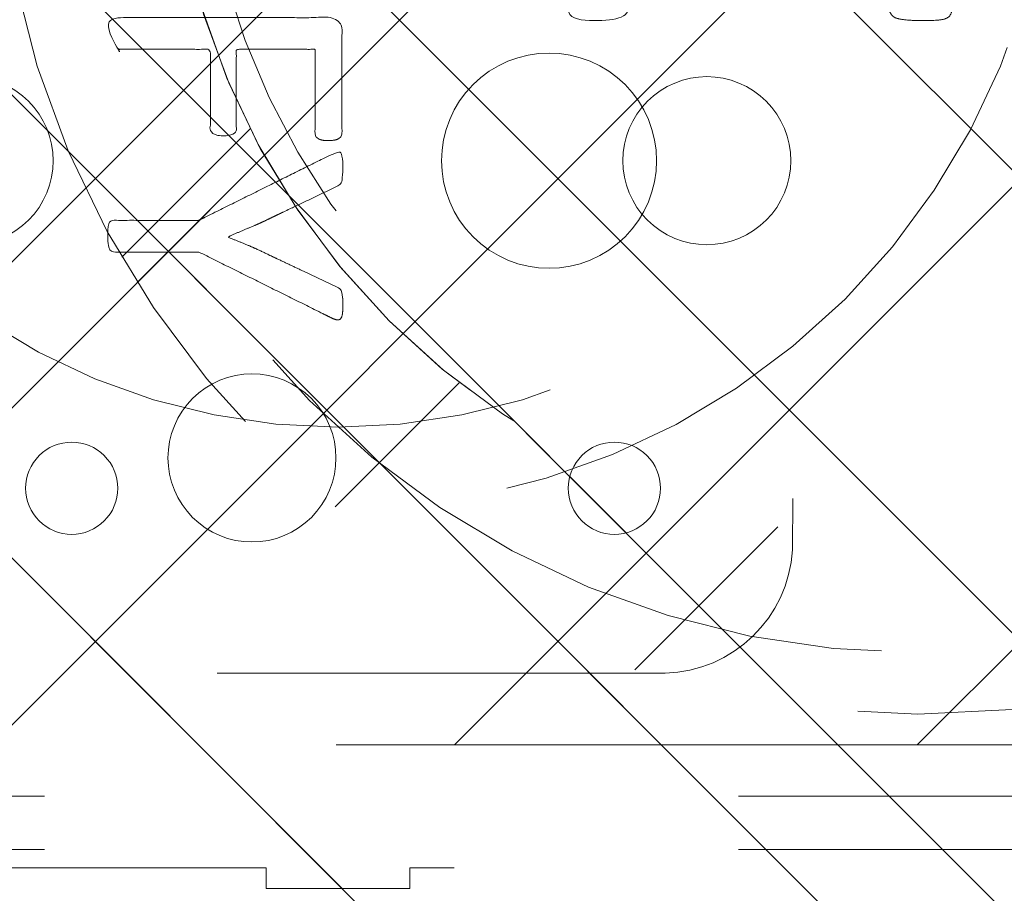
# Model space of a CAD drawing. Header units: inches. Extents: x -463 to -294, y -230 to 12.
# Tile 36 of 68: x -348.23 to -346.34, y -61.73 to -60.05. Entities that reach past the tile are written whole.
import ezdxf

# ---------------------------------------------------------------- set-up
doc = ezdxf.new("R2010")
doc.units = ezdxf.units.IN
doc.header["$LTSCALE"] = 32
doc.header["$MEASUREMENT"] = 0
doc.linetypes.add('Dash Style-1', pattern=[0.083328, 0.041656, -0.041672])
for name, color, linetype, lineweight in [('DashLine', 7, 'Dash Style-1', 13), ('DashLineFill', 7, 'Dash Style-1', 13), ('Metal-CascadeShroud', 7, 'Continuous', 18), ('Metal-DeskStructure', 7, 'Continuous', 13), ('None', 7, 'Continuous', 18), ('Plastic-BracketCover', 7, 'Continuous', 13), ('SolidLine', 7, 'Continuous', 15)]:
    doc.layers.add(name, color=color, linetype=linetype, lineweight=lineweight)
pattern_1 = [(45, (0, 0), (-1.61301565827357, 1.935715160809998), []), (45, (-1.0608, 1.0608), (-0.4723460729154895, 0.4167612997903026), [])]

# ---------------------------------------------------------------- blocks, each defined once
blk = doc.blocks.new('Group-22')
at = {"layer": 'Plastic-BracketCover', "color": 7}
for points, knots in [([(1.38164285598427, 0.884128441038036), (1.463766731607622, 0.884128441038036), (1.549581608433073, 0.884128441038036), (1.553272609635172, 0.8804374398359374), (1.555118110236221, 0.8730554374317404), (1.55696180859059, 0.8619824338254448), (1.55696180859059, 0.8453729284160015), (1.555118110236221, 0.8342999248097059), (1.553272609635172, 0.8269179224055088), (1.549581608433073, 0.8232269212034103), (1.463766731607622, 0.8232269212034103), (1.38164285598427, 0.8232269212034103), (1.255227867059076, 0.7604808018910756), (1.128812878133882, 0.6977346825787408), (1.119585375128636, 0.6940436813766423), (1.112203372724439, 0.692198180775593), (1.106666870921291, 0.6958891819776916), (1.104821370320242, 0.7106531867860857), (1.104821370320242, 0.7327991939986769), (1.106666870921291, 0.7457176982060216), (1.10851237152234, 0.7530997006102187), (1.114048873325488, 0.7567907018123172), (1.117739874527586, 0.7586362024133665), (1.181408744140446, 0.789086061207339), (1.245077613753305, 0.8195359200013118), (1.263532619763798, 0.8287634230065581), (1.304133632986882, 0.8453729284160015), (1.324432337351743, 0.8546004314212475), (1.324432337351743, 0.8555231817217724), (1.324432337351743, 0.856445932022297), (1.28383402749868, 0.871209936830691), (1.246923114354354, 0.8896649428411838), (1.18233149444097, 0.9201148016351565), (1.117739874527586, 0.9505646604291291), (1.114048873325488, 0.9524101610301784), (1.10851237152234, 0.9561011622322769), (1.106666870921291, 0.963483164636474), (1.104821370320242, 0.9745561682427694), (1.104821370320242, 0.9967021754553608), (1.107589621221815, 1.016079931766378), (1.121430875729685, 1.013311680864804), (1.128812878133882, 1.009620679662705), (1.255227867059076, 0.9468745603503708), (1.38164285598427, 0.884128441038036)], [0, 0, 0, 0.05246714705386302, 0.05482524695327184, 0.05718334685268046, 0.05954144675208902, 0.06189954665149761, 0.06484717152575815, 0.06779479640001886, 0.07074242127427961, 0.07369004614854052, 0.1392739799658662, 0.1392739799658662, 0.251980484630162, 0.251980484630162, 0.259917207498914, 0.267853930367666, 0.2757906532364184, 0.2837273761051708, 0.2916640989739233, 0.2996008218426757, 0.307537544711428, 0.31547426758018, 0.31547426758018, 0.4512108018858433, 0.4512108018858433, 0.4908944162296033, 0.5305780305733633, 0.5305780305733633, 0.5322202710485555, 0.5322202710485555, 0.6091019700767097, 0.6091019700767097, 0.7421406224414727, 0.7421406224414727, 0.7498287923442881, 0.7575169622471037, 0.7652051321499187, 0.7728933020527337, 0.7836567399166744, 0.8051836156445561, 0.8159470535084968, 0.8159470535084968, 1, 1, 1]), ([(1.132503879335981, 0.670086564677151), (1.139885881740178, 0.670086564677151), (1.149113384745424, 0.6682410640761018), (1.154649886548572, 0.6645500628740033), (1.15834088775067, 0.6608590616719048), (1.15834088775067, 0.5759669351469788), (1.15834088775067, 0.4947658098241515), (1.23400551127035, 0.4947658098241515), (1.309670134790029, 0.4947658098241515), (1.309670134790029, 0.5722759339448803), (1.309670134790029, 0.6516315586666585), (1.313361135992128, 0.655322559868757), (1.318897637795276, 0.6590135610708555), (1.328123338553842, 0.6608590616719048), (1.341041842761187, 0.6608590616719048), (1.350269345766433, 0.6590135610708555), (1.355805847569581, 0.655322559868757), (1.359496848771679, 0.6516315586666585), (1.359496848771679, 0.5722759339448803), (1.359496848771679, 0.4947658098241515), (1.452693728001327, 0.4947658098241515), (1.547736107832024, 0.4947658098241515), (1.553272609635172, 0.4910766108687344), (1.555118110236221, 0.4836946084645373), (1.55696180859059, 0.4726216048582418), (1.55696180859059, 0.4560120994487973), (1.555118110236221, 0.4449390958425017), (1.553272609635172, 0.4375570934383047), (1.547736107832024, 0.4338660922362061), (1.338274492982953, 0.4338660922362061), (1.117739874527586, 0.4338660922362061), (1.106666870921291, 0.4486300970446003), (1.106666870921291, 0.5565900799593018), (1.106666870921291, 0.6608590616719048), (1.11035787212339, 0.6645500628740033), (1.115894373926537, 0.6682410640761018), (1.126967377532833, 0.670086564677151), (1.132503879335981, 0.670086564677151)], [0, 0, 0, 0.005581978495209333, 0.01116395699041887, 0.0167459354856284, 0.02232791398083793, 0.1451300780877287, 0.1451300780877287, 0.2595592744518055, 0.2595592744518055, 0.3767794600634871, 0.3795704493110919, 0.3823614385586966, 0.3851524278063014, 0.3879434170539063, 0.3900366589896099, 0.3921299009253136, 0.3942231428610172, 0.3963163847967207, 0.4842315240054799, 0.4842315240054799, 0.5899392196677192, 0.5920324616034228, 0.5941257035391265, 0.5962189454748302, 0.598312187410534, 0.5999867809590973, 0.6016613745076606, 0.6033359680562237, 0.6050105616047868, 0.7933998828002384, 0.80512203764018, 0.8168441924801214, 0.9765556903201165, 0.9824167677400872, 0.988277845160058, 0.994138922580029, 1, 1, 1])]:
    blk.add_open_spline(points, degree=2, knots=knots, dxfattribs=at)
blk = doc.blocks.new('1BRPFY-Leg_Plate (2D)')
at = {"layer": 'DashLineFill', "linetype": 'Continuous', "lineweight": 13}
h = blk.add_hatch(dxfattribs=at)
h.set_pattern_fill('Steel', color=253, style=0, pattern_type=2)
h.set_pattern_definition(pattern_1)
edge = h.paths.add_edge_path()
edge.add_arc((-1.704724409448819, -1.704724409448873), 0.125984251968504, 179.9999999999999, 269.9999999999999)
edge.add_line((-1.704724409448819, -1.830708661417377), (1.704724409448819, -1.830708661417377))
edge.add_arc((1.704724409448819, -1.704724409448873), 0.125984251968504, 270.0000000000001, 360.0000000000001)
edge.add_line((1.830708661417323, -1.704724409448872), (1.830708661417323, 1.704724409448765))
edge.add_arc((1.704724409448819, 1.704724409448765), 0.1259842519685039, 0, 90)
edge.add_line((1.704724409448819, 1.830708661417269), (-1.704724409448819, 1.830708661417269))
edge.add_arc((-1.704724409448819, 1.704724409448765), 0.1259842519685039, 90, 180)
edge.add_line((-1.830708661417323, 1.704724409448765), (-1.830708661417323, -1.704724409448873))
at = {"layer": 'DashLineFill', "flags": 128}
blk.add_lwpolyline([(-1.830708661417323, -1.704724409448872, 0.414213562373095), (-1.704724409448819, -1.830708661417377), (1.704724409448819, -1.830708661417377, 0.414213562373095), (1.830708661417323, -1.704724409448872), (1.830708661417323, 1.704724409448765, 0.414213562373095), (1.704724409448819, 1.830708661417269), (-1.704724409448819, 1.830708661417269, 0.414213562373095), (-1.830708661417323, 1.704724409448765)], format="xyb", close=True, dxfattribs=at)
at = {"layer": 'SolidLine', "flags": 128}
for points in [[(1.279527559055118, 1.44094488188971), (1.295349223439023, 1.440167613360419), (1.31101851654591, 1.437843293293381), (1.326384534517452, 1.433994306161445), (1.341299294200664, 1.428657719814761), (1.355619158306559, 1.421884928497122), (1.369206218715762, 1.413741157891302), (1.381929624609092, 1.404304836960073), (1.393666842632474, 1.393666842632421), (1.404304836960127, 1.381929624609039), (1.413741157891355, 1.369206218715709), (1.421884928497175, 1.355619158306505), (1.428657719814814, 1.341299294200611), (1.433994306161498, 1.326384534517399), (1.437843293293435, 1.311018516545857), (1.440167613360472, 1.29534922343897), (1.440944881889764, 1.279527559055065), (1.440167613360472, 1.263705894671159), (1.437843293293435, 1.248036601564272), (1.433994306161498, 1.23267058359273), (1.428657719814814, 1.217755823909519), (1.421884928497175, 1.203435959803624), (1.413741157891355, 1.18984889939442), (1.404304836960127, 1.17712549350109), (1.393666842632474, 1.165388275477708), (1.381929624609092, 1.154750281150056), (1.369206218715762, 1.145313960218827), (1.355619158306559, 1.137170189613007), (1.341299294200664, 1.130397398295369), (1.326384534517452, 1.125060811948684), (1.31101851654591, 1.121211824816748), (1.295349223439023, 1.11888750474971), (1.279527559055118, 1.118110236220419), (1.263705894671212, 1.11888750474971), (1.248036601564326, 1.121211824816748), (1.232670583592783, 1.125060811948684), (1.217755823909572, 1.130397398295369), (1.203435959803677, 1.137170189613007), (1.189848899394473, 1.145313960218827), (1.177125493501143, 1.154750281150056), (1.165388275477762, 1.165388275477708), (1.154750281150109, 1.17712549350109), (1.14531396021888, 1.18984889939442), (1.137170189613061, 1.203435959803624), (1.130397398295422, 1.217755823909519), (1.125060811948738, 1.23267058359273), (1.121211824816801, 1.248036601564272), (1.118887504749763, 1.263705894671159), (1.118110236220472, 1.279527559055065), (1.118887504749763, 1.29534922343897), (1.121211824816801, 1.311018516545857), (1.125060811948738, 1.326384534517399), (1.130397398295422, 1.341299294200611), (1.137170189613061, 1.355619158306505), (1.14531396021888, 1.369206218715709), (1.154750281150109, 1.381929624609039), (1.165388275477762, 1.393666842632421), (1.177125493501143, 1.404304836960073), (1.189848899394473, 1.413741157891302), (1.203435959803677, 1.421884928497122), (1.217755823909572, 1.428657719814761), (1.232670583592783, 1.433994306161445), (1.248036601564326, 1.437843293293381), (1.263705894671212, 1.440167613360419)], [(0.7086614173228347, 0.9153543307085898), (0.728920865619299, 0.9143590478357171), (0.7489852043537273, 0.9113827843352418), (0.7686612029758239, 0.9064542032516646), (0.7877593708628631, 0.8996207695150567), (0.8060957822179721, 0.8909482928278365), (0.823493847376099, 0.8805202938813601), (0.8397860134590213, 0.868437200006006), (0.8548153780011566, 0.854815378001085), (0.8684372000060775, 0.8397860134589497), (0.8805202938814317, 0.8234938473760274), (0.8909482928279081, 0.8060957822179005), (0.8996207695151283, 0.7877593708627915), (0.9064542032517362, 0.7686612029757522), (0.9113827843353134, 0.7489852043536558), (0.9143590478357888, 0.7289208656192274), (0.9153543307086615, 0.7086614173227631), (0.9143590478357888, 0.6884019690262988), (0.9113827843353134, 0.6683376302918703), (0.9064542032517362, 0.6486616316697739), (0.8996207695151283, 0.6295634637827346), (0.8909482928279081, 0.6112270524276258), (0.8805202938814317, 0.5938289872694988), (0.8684372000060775, 0.5775368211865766), (0.8548153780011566, 0.5625074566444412), (0.8397860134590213, 0.5488856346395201), (0.823493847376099, 0.5368025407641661), (0.8060957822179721, 0.5263745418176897), (0.7877593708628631, 0.5177020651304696), (0.7686612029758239, 0.5108686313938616), (0.7489852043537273, 0.5059400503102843), (0.728920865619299, 0.502963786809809), (0.7086614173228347, 0.5019685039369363), (0.6884019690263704, 0.502963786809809), (0.668337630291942, 0.5059400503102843), (0.6486616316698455, 0.5108686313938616), (0.6295634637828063, 0.5177020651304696), (0.6112270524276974, 0.5263745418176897), (0.5938289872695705, 0.5368025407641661), (0.5775368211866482, 0.5488856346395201), (0.5625074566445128, 0.5625074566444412), (0.5488856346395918, 0.5775368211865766), (0.5368025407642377, 0.5938289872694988), (0.5263745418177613, 0.6112270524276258), (0.5177020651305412, 0.6295634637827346), (0.5108686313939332, 0.6486616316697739), (0.5059400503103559, 0.6683376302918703), (0.5029637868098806, 0.6884019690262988), (0.5019685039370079, 0.7086614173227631), (0.5029637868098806, 0.7289208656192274), (0.5059400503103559, 0.7489852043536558), (0.5108686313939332, 0.7686612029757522), (0.5177020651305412, 0.7877593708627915), (0.5263745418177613, 0.8060957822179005), (0.5368025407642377, 0.8234938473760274), (0.5488856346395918, 0.8397860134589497), (0.5625074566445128, 0.854815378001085), (0.5775368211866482, 0.868437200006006), (0.5938289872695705, 0.8805202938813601), (0.6112270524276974, 0.8909482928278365), (0.6295634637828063, 0.8996207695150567), (0.6486616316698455, 0.9064542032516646), (0.668337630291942, 0.9113827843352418), (0.6884019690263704, 0.9143590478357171)]]:
    blk.add_lwpolyline(points, close=True, dxfattribs=at)
at = {"layer": 'Plastic-BracketCover', "color": 7}
blk.add_blockref('Group-22', (0, 0), dxfattribs=at)
blk = doc.blocks.new('Group-25')
at = {"layer": 'None', "color": 7, "transparency": 33554687}
blk.add_blockref('1BRPFY-Leg_Plate (2D)', (0, 0), dxfattribs=at)
blk = doc.blocks.new('SL T Motion Parts (2D)')
at = {"layer": 'None', "transparency": 33554687}
blk.add_blockref('Group-25', (0, 0), dxfattribs=at)
blk = doc.blocks.new('TLLegSleeve-NG-BK (2D)')
at = {"layer": 'DashLineFill', "linetype": 'Continuous', "lineweight": 13}
h = blk.add_hatch(dxfattribs=at)
h.set_pattern_fill('Steel', color=253, style=0, pattern_type=2)
h.set_pattern_definition(pattern_1)
edge = h.paths.add_edge_path()
edge.add_arc((0, 2.950395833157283e-16), 1.771653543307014, 180, 360)
edge.add_arc((0, -2.950395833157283e-16), 1.771653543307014, 9.54166404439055e-15, 180)
edge.add_line((-1.771653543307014, 0), (-1.771653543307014, 0))
edge = h.paths.add_edge_path()
edge.add_arc((-1.77635683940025e-15, 2.687045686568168e-15), 1.437007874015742, 180, 360)
edge.add_arc((-1.554312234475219e-15, 2.208425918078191e-15), 1.437007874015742, 9.541664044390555e-15, 180)
edge.add_line((-1.437007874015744, 2.44773580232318e-15), (-1.437007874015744, 2.44773580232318e-15))
at = {"layer": 'DashLine', "flags": 128}
blk.add_lwpolyline([(1.653543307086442, 1.01250325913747e-16), (1.645581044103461, -0.1620755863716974), (1.621770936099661, -0.3225902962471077), (1.582342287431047, -0.4799982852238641), (1.527674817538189, -0.6327836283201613), (1.458295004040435, -0.7794749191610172), (1.374871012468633, -0.9186594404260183), (1.27820626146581, -1.048996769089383), (1.169231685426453, -1.169231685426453), (1.048996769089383, -1.27820626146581), (0.9186594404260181, -1.374871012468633), (0.7794749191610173, -1.458295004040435), (0.6327836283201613, -1.527674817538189), (0.4799982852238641, -1.582342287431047), (0.3225902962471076, -1.621770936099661), (0.1620755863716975, -1.645581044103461), (0, -1.653543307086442), (-0.1620755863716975, -1.645581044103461), (-0.3225902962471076, -1.621770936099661), (-0.4799982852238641, -1.582342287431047), (-0.6327836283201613, -1.527674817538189), (-0.7794749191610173, -1.458295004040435), (-0.9186594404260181, -1.374871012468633), (-1.048996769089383, -1.27820626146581), (-1.169231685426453, -1.169231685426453), (-1.27820626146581, -1.048996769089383), (-1.374871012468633, -0.9186594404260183), (-1.458295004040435, -0.7794749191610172), (-1.527674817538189, -0.6327836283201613), (-1.582342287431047, -0.4799982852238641), (-1.621770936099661, -0.3225902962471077), (-1.645581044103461, -0.1620755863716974), (-1.653543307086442, 1.01250325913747e-16), (-1.645581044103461, 0.1620755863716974), (-1.621770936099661, 0.3225902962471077), (-1.582342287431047, 0.4799982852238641), (-1.527674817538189, 0.6327836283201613), (-1.458295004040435, 0.7794749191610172), (-1.374871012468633, 0.9186594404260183), (-1.27820626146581, 1.048996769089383), (-1.169231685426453, 1.169231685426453), (-1.048996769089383, 1.27820626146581), (-0.9186594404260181, 1.374871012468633), (-0.7794749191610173, 1.458295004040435), (-0.6327836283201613, 1.527674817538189), (-0.4799982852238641, 1.582342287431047), (-0.3225902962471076, 1.621770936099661), (-0.1620755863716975, 1.645581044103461), (0, 1.653543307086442), (0.1620755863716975, 1.645581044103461), (0.3225902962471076, 1.621770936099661), (0.4799982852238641, 1.582342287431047), (0.6327836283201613, 1.527674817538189), (0.7794749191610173, 1.458295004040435), (0.9186594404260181, 1.374871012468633), (1.048996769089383, 1.27820626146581), (1.169231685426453, 1.169231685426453), (1.27820626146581, 1.048996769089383), (1.374871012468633, 0.9186594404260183), (1.458295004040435, 0.7794749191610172), (1.527674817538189, 0.6327836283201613), (1.582342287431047, 0.4799982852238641), (1.621770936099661, 0.3225902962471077), (1.645581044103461, 0.1620755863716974)], close=True, dxfattribs=at)
at = {"layer": 'DashLineFill', "flags": 128}
for points in [[(-1.771653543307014, 0, 0.9999999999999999), (1.771653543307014, 0, 0.9999999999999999), (-1.771653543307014, 0)], [(-1.437007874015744, 2.44773580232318e-15, 0.9999999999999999), (1.43700787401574, 2.44773580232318e-15, 0.9999999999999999), (-1.437007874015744, 2.44773580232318e-15)]]:
    blk.add_lwpolyline(points, format="xyb", close=True, dxfattribs=at)
blk = doc.blocks.new('MetalLegBox-Lower-30 (2D)')
at = {"layer": 'DashLine'}
for p, q in [((-13.67716535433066, -1.929133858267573), (13.67717425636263, -1.929133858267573)), ((-13.67712466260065, -2.03149606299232), (13.67721494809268, -2.03149606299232))]:
    blk.add_line(p, q, dxfattribs=at)
at = {"layer": 'DashLine', "flags": 128}
blk.add_lwpolyline([(-0.2405651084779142, -1.357554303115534), (-0.2409953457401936, -1.456077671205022, -0.3896294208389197), (-0.4856214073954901, -1.692913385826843), (-2.788111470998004, -1.692913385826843, -0.4102261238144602), (-3.036700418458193, -1.44094488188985), (-3.036700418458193, 1.440944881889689, -0.4102261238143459), (-2.788111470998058, 1.6929133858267), (-0.4856214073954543, 1.6929133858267, -0.406090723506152), (-0.2405651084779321, 1.441781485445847), (-0.2405651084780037, 1.357554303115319, 0.8378211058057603)], format="xyb", close=True, dxfattribs=at)
blk.add_lwpolyline([(3.144723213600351e-14, 1.437007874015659), (0.140851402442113, 1.430088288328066), (0.2803463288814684, 1.409396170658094), (0.4171413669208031, 1.375130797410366), (0.5499191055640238, 1.327622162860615), (0.677400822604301, 1.267327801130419), (0.7983587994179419, 1.194828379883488), (0.9116281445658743, 1.110822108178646), (1.016118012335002, 1.016118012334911), (1.110822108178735, 0.9116281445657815), (1.194828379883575, 0.7983587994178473), (1.267327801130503, 0.6774008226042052), (1.327622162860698, 0.5499191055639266), (1.375130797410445, 0.4171413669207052), (1.409396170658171, 0.2803463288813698), (1.430088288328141, 0.1408514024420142), (1.43700787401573, -6.751874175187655e-14), (1.430088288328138, -0.1408514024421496), (1.409396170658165, -0.2803463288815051), (1.375130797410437, -0.4171413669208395), (1.327622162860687, -0.5499191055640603), (1.26732780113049, -0.6774008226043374), (1.194828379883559, -0.798358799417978), (1.110822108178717, -0.9116281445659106), (1.016118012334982, -1.016118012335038), (0.9116281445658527, -1.110822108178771), (0.7983587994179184, -1.194828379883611), (0.6774008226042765, -1.267327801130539), (0.549919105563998, -1.327622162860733), (0.4171413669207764, -1.375130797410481), (0.2803463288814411, -1.409396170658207), (0.1408514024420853, -1.430088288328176), (3.646814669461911e-15, -1.437007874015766), (-0.1408514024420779, -1.430088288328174), (-0.2803463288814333, -1.409396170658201), (-0.4171413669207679, -1.375130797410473), (-0.5499191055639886, -1.327622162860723), (-0.6774008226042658, -1.267327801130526), (-0.7983587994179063, -1.194828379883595), (-0.9116281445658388, -1.110822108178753), (-1.016118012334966, -1.016118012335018), (-1.1108221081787, -0.9116281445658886), (-1.194828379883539, -0.7983587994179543), (-1.267327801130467, -0.6774008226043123), (-1.327622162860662, -0.5499191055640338), (-1.37513079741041, -0.4171413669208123), (-1.409396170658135, -0.2803463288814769), (-1.430088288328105, -0.1408514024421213), (-1.437007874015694, -3.926373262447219e-14), (-1.430088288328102, 0.1408514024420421), (-1.40939617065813, 0.2803463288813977), (-1.375130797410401, 0.4171413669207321), (-1.327622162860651, 0.5499191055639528), (-1.267327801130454, 0.67740082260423), (-1.194828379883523, 0.7983587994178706), (-1.110822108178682, 0.9116281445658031), (-1.016118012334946, 1.01611801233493), (-0.911628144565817, 1.110822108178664), (-0.7983587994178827, 1.194828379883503), (-0.6774008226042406, 1.267327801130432), (-0.5499191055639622, 1.327622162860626), (-0.4171413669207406, 1.375130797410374), (-0.2803463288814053, 1.4093961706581), (-0.1408514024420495, 1.430088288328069)], close=True, dxfattribs=at)
at = {"layer": 'Metal-CascadeShroud', "rotation": 180}
blk.add_blockref('SL T Motion Parts (2D)', (1.790343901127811e-14, -6.26620365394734e-14), dxfattribs=at)
at = {"layer": 'Metal-CascadeShroud', "color": 7}
blk.add_blockref('TLLegSleeve-NG-BK (2D)', (0, 0), dxfattribs=at)
blk = doc.blocks.new('Group-27')
at = {"layer": 'Metal-DeskStructure', "color": 7, "flags": 128}
blk.add_lwpolyline([(0.8051100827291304, 0.3242076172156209), (0.6569804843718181, -0.1001143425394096), (0.9545622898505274, -0.1001143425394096)], close=True, dxfattribs=at)
at = {"layer": 'Metal-DeskStructure', "color": 7}
blk.add_open_spline([(1.174112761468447, -0.3918349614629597), (1.184693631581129, -0.4210075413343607), (1.168822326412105, -0.4369198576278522), (1.14501536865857, -0.439571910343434), (1.104014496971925, -0.439571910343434), (1.078886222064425, -0.4369198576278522), (1.066982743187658, -0.4329417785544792), (1.060369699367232, -0.4236595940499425), (1.057724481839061, -0.4170294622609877), (1.021353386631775, -0.3010040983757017), (0.9849822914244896, -0.1849787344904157), (0.807093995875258, -0.1849787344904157), (0.6292057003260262, -0.1849787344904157), (0.5941572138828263, -0.2996780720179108), (0.5591087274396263, -0.4143774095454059), (0.5564635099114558, -0.4210075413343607), (0.5498504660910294, -0.4302897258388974), (0.5379469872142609, -0.4369198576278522), (0.5141400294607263, -0.439571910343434), (0.477108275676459, -0.439571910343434), (0.4519787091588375, -0.4355938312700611), (0.4427204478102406, -0.4249856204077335), (0.4427204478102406, -0.4050952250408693), (0.4480108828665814, -0.3905089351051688), (0.5915119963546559, 0.0006630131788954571), (0.7350131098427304, 0.3918349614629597), (0.7376583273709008, 0.3971390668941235), (0.7469165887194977, 0.4037691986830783), (0.7627866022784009, 0.4077472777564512), (0.789238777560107, 0.4090720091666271), (0.8302396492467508, 0.4090720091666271), (0.8580131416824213, 0.4077472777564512), (0.8752070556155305, 0.4037691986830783), (0.8844653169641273, 0.3971390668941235), (0.8871105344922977, 0.3918349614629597), (1.030611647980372, 0), (1.174112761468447, -0.3918349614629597)], degree=2, knots=[0, 0, 0, 0.01595318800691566, 0.02392978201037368, 0.03190637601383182, 0.03938443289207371, 0.04686248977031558, 0.05434054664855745, 0.06181860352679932, 0.06181860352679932, 0.1891978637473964, 0.1891978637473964, 0.3755520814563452, 0.3755520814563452, 0.5011946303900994, 0.5011946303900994, 0.5086726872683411, 0.5161507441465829, 0.5236288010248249, 0.5311068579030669, 0.5385854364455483, 0.5460640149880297, 0.5535425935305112, 0.5610211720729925, 0.5610211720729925, 0.7618481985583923, 0.7618481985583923, 0.7647050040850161, 0.7675618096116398, 0.7704186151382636, 0.7732754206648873, 0.7763226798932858, 0.7793699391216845, 0.7824171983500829, 0.7854644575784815, 0.7854644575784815, 1, 1, 1], dxfattribs=at)
blk = doc.blocks.new('TL14_lower_leg (2D)')
at = {"layer": 'DashLine', "flags": 128}
for points in [[(-1.777195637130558e-14, 1.377952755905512), (0.1350629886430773, 1.371317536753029), (0.2688252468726, 1.351475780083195), (0.3999985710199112, 1.318618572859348), (0.5273196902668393, 1.27306234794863), (0.649562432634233, 1.215245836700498), (0.7655495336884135, 1.14572584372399), (0.8741639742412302, 1.065171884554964), (0.9743597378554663, 0.9743597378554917), (1.065171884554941, 0.8741639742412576), (1.14572584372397, 0.7655495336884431), (1.215245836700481, 0.6495624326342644), (1.273062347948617, 0.5273196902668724), (1.318618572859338, 0.3999985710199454), (1.351475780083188, 0.2688252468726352), (1.371317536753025, 0.1350629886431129), (1.377952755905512, 1.783045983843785e-14), (1.371317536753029, -0.1350629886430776), (1.351475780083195, -0.2688252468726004), (1.318618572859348, -0.3999985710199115), (1.27306234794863, -0.5273196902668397), (1.215245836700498, -0.6495624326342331), (1.145725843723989, -0.7655495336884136), (1.065171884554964, -0.8741639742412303), (0.9743597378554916, -0.9743597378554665), (0.8741639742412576, -1.065171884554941), (0.7655495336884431, -1.14572584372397), (0.6495624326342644, -1.215245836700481), (0.5273196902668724, -1.273062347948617), (0.3999985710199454, -1.318618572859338), (0.2688252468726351, -1.351475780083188), (0.135062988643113, -1.371317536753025), (1.777195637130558e-14, -1.377952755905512), (-0.1350629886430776, -1.371317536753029), (-0.2688252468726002, -1.351475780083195), (-0.3999985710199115, -1.318618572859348), (-0.5273196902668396, -1.27306234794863), (-0.6495624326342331, -1.215245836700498), (-0.7655495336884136, -1.14572584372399), (-0.8741639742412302, -1.065171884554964), (-0.9743597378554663, -0.9743597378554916), (-1.065171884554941, -0.8741639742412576), (-1.14572584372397, -0.7655495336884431), (-1.215245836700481, -0.6495624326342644), (-1.273062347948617, -0.5273196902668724), (-1.318618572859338, -0.3999985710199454), (-1.351475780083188, -0.2688252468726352), (-1.371317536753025, -0.1350629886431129), (-1.377952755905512, -1.783045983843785e-14), (-1.371317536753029, 0.1350629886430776), (-1.351475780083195, 0.2688252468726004), (-1.318618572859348, 0.3999985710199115), (-1.27306234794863, 0.5273196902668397), (-1.215245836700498, 0.6495624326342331), (-1.145725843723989, 0.7655495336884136), (-1.065171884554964, 0.8741639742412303), (-0.9743597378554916, 0.9743597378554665), (-0.8741639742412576, 1.065171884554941), (-0.7655495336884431, 1.14572584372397), (-0.6495624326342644, 1.215245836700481), (-0.5273196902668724, 1.273062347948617), (-0.3999985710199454, 1.318618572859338), (-0.2688252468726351, 1.351475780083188), (-0.135062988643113, 1.371317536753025)], [(-0.7086614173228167, -0.547244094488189), (-0.6928397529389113, -0.54802136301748), (-0.6771704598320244, -0.5503456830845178), (-0.6618044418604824, -0.5541946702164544), (-0.6468896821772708, -0.5595312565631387), (-0.6325698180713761, -0.5663040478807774), (-0.6189827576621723, -0.574447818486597), (-0.6062593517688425, -0.5838841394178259), (-0.5945221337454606, -0.5945221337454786), (-0.583884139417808, -0.6062593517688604), (-0.5744478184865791, -0.6189827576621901), (-0.5663040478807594, -0.632569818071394), (-0.5595312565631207, -0.6468896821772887), (-0.5541946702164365, -0.6618044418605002), (-0.5503456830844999, -0.6771704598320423), (-0.5480213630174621, -0.6928397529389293), (-0.547244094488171, -0.7086614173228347), (-0.5480213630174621, -0.72448308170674), (-0.5503456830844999, -0.7401523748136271), (-0.5541946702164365, -0.7555183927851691), (-0.5595312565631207, -0.7704331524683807), (-0.5663040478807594, -0.7847530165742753), (-0.5744478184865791, -0.7983400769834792), (-0.583884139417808, -0.811063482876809), (-0.5945221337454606, -0.8228007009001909), (-0.6062593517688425, -0.8334386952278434), (-0.6189827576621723, -0.8428750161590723), (-0.6325698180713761, -0.8510187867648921), (-0.6468896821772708, -0.8577915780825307), (-0.6618044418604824, -0.8631281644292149), (-0.6771704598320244, -0.8669771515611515), (-0.6928397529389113, -0.8693014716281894), (-0.7086614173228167, -0.8700787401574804), (-0.7244830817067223, -0.8693014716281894), (-0.7401523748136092, -0.8669771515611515), (-0.7555183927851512, -0.8631281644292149), (-0.7704331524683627, -0.8577915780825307), (-0.7847530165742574, -0.8510187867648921), (-0.7983400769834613, -0.8428750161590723), (-0.8110634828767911, -0.8334386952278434), (-0.822800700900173, -0.8228007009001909), (-0.8334386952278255, -0.811063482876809), (-0.8428750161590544, -0.7983400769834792), (-0.8510187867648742, -0.7847530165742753), (-0.8577915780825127, -0.7704331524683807), (-0.863128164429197, -0.7555183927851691), (-0.8669771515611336, -0.7401523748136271), (-0.8693014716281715, -0.72448308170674), (-0.8700787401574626, -0.7086614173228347), (-0.8693014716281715, -0.6928397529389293), (-0.8669771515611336, -0.6771704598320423), (-0.863128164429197, -0.6618044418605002), (-0.8577915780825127, -0.6468896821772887), (-0.8510187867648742, -0.632569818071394), (-0.8428750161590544, -0.6189827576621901), (-0.8334386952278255, -0.6062593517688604), (-0.822800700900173, -0.5945221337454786), (-0.8110634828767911, -0.5838841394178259), (-0.7983400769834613, -0.574447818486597), (-0.7847530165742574, -0.5663040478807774), (-0.7704331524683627, -0.5595312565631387), (-0.7555183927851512, -0.5541946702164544), (-0.7401523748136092, -0.5503456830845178), (-0.7244830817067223, -0.54802136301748)], [(0.7086614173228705, -0.547244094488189), (0.724483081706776, -0.54802136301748), (0.7401523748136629, -0.5503456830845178), (0.7555183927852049, -0.5541946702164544), (0.7704331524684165, -0.5595312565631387), (0.7847530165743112, -0.5663040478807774), (0.798340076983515, -0.574447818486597), (0.8110634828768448, -0.5838841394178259), (0.8228007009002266, -0.5945221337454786), (0.8334386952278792, -0.6062593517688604), (0.8428750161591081, -0.6189827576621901), (0.8510187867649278, -0.632569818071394), (0.8577915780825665, -0.6468896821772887), (0.8631281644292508, -0.6618044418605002), (0.8669771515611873, -0.6771704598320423), (0.8693014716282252, -0.6928397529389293), (0.8700787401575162, -0.7086614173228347), (0.8693014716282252, -0.72448308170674), (0.8669771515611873, -0.7401523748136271), (0.8631281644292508, -0.7555183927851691), (0.8577915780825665, -0.7704331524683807), (0.8510187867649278, -0.7847530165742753), (0.8428750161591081, -0.7983400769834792), (0.8334386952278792, -0.811063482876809), (0.8228007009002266, -0.8228007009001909), (0.8110634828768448, -0.8334386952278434), (0.798340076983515, -0.8428750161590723), (0.7847530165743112, -0.8510187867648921), (0.7704331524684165, -0.8577915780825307), (0.7555183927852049, -0.8631281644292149), (0.7401523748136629, -0.8669771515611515), (0.724483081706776, -0.8693014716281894), (0.7086614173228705, -0.8700787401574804), (0.6928397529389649, -0.8693014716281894), (0.6771704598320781, -0.8669771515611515), (0.6618044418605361, -0.8631281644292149), (0.6468896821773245, -0.8577915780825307), (0.6325698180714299, -0.8510187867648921), (0.618982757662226, -0.8428750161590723), (0.6062593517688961, -0.8334386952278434), (0.5945221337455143, -0.8228007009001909), (0.5838841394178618, -0.811063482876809), (0.5744478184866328, -0.7983400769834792), (0.5663040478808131, -0.7847530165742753), (0.5595312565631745, -0.7704331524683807), (0.5541946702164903, -0.7555183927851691), (0.5503456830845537, -0.7401523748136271), (0.5480213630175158, -0.72448308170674), (0.5472440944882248, -0.7086614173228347), (0.5480213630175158, -0.6928397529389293), (0.5503456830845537, -0.6771704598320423), (0.5541946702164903, -0.6618044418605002), (0.5595312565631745, -0.6468896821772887), (0.5663040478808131, -0.632569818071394), (0.5744478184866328, -0.6189827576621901), (0.5838841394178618, -0.6062593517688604), (0.5945221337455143, -0.5945221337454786), (0.6062593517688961, -0.5838841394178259), (0.618982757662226, -0.574447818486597), (0.6325698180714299, -0.5663040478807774), (0.6468896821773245, -0.5595312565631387), (0.6618044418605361, -0.5541946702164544), (0.6771704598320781, -0.5503456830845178), (0.6928397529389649, -0.54802136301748)]]:
    blk.add_lwpolyline(points, close=True, dxfattribs=at)
at = {"layer": 'Metal-DeskStructure', "color": 7}
blk.add_blockref('Group-27', (0, 0), dxfattribs=at)
blk = doc.blocks.new('Group-28')
at = {"layer": 'DashLineFill', "linetype": 'Continuous', "lineweight": 13}
h = blk.add_hatch(dxfattribs=at)
h.set_pattern_fill('Steel', color=253, style=0, pattern_type=2)
h.set_pattern_definition(pattern_1)
h.paths.add_polyline_path([(-2.066929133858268, 1.397637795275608), (2.066929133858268, 1.397637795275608), (2.066929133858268, 0.1377952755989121), (2.106299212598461, 0.1377952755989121), (2.106299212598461, -0.1377952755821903), (2.066929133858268, -0.1377952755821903), (2.066929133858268, -5.275590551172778), (2.106299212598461, -5.275590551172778), (2.106299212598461, -5.55118110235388), (2.066929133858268, -5.55118110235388), (2.066929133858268, -5.82677165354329), (-2.066929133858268, -5.82677165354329), (-2.066929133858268, -5.55118110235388), (-2.106299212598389, -5.55118110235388), (-2.106299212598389, -5.275590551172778), (-2.066929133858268, -5.275590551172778), (-2.066929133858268, -0.1377952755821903), (-2.106299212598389, -0.1377952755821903), (-2.106299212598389, 0.1377952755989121), (-2.066929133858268, 0.1377952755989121)])
at = {"layer": 'DashLineFill', "flags": 128}
blk.add_lwpolyline([(-2.066929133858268, 1.397637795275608), (2.066929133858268, 1.397637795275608), (2.066929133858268, 0.1377952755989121), (2.106299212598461, 0.1377952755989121), (2.106299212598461, -0.1377952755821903), (2.066929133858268, -0.1377952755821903), (2.066929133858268, -5.275590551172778), (2.106299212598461, -5.275590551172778), (2.106299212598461, -5.55118110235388), (2.066929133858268, -5.55118110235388), (2.066929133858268, -5.82677165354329), (-2.066929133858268, -5.82677165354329), (-2.066929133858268, -5.55118110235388), (-2.106299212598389, -5.55118110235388), (-2.106299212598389, -5.275590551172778), (-2.066929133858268, -5.275590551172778), (-2.066929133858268, -0.1377952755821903), (-2.106299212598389, -0.1377952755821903), (-2.106299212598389, 0.1377952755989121), (-2.066929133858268, 0.1377952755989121)], close=True, dxfattribs=at)
blk = doc.blocks.new('TL14_upper_leg (2D)')
at = {"layer": 'DashLine', "flags": 128}
blk.add_lwpolyline([(0, 1.22047244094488), (0.1196272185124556, 1.214595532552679), (0.2381023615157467, 1.197021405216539), (0.3542844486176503, 1.167919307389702), (0.4670545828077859, 1.127569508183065), (0.5753267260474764, 1.076360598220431), (0.6780581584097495, 1.01478574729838), (0.7742595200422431, 0.9434379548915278), (0.8630043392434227, 0.8630043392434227), (0.9434379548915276, 0.7742595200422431), (1.01478574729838, 0.6780581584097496), (1.076360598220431, 0.5753267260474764), (1.127569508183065, 0.467054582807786), (1.167919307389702, 0.3542844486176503), (1.197021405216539, 0.2381023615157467), (1.214595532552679, 0.1196272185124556), (1.22047244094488, 7.47323834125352e-17), (1.214595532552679, -0.1196272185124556), (1.197021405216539, -0.2381023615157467), (1.167919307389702, -0.3542844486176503), (1.127569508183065, -0.467054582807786), (1.076360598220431, -0.5753267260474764), (1.01478574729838, -0.6780581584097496), (0.9434379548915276, -0.7742595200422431), (0.8630043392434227, -0.8630043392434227), (0.7742595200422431, -0.9434379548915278), (0.6780581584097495, -1.01478574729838), (0.5753267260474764, -1.076360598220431), (0.4670545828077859, -1.127569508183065), (0.3542844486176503, -1.167919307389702), (0.2381023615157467, -1.197021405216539), (0.1196272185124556, -1.214595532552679), (0, -1.22047244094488), (-0.1196272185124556, -1.214595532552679), (-0.2381023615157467, -1.197021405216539), (-0.3542844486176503, -1.167919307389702), (-0.4670545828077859, -1.127569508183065), (-0.5753267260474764, -1.076360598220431), (-0.6780581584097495, -1.01478574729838), (-0.7742595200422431, -0.9434379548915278), (-0.8630043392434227, -0.8630043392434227), (-0.9434379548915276, -0.7742595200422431), (-1.01478574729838, -0.6780581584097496), (-1.076360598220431, -0.5753267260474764), (-1.127569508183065, -0.467054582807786), (-1.167919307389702, -0.3542844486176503), (-1.197021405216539, -0.2381023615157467), (-1.214595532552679, -0.1196272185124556), (-1.22047244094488, 7.47323834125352e-17), (-1.214595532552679, 0.1196272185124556), (-1.197021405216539, 0.2381023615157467), (-1.167919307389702, 0.3542844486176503), (-1.127569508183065, 0.467054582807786), (-1.076360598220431, 0.5753267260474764), (-1.01478574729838, 0.6780581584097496), (-0.9434379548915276, 0.7742595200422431), (-0.8630043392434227, 0.8630043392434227), (-0.7742595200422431, 0.9434379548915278), (-0.6780581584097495, 1.01478574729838), (-0.5753267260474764, 1.076360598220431), (-0.4670545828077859, 1.127569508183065), (-0.3542844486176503, 1.167919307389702), (-0.2381023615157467, 1.197021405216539), (-0.1196272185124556, 1.214595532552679)], close=True, dxfattribs=at)
at = {"layer": 'DashLine', "color": 7}
blk.add_blockref('Group-28', (0, 0), dxfattribs=at)
blk = doc.blocks.new('1BRPT9-Bracket (2D)')
at = {"layer": 'DashLineFill', "linetype": 'Continuous', "lineweight": 13}
h = blk.add_hatch(dxfattribs=at)
h.set_pattern_fill('Steel', color=253, style=0, pattern_type=2)
h.set_pattern_definition(pattern_1)
edge = h.paths.add_edge_path()
edge.add_arc((1.677931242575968, -8.488188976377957), 0.2519685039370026, 269.999999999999, 360.0000000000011)
edge.add_line((1.929899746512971, -8.488188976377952), (1.929899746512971, -7.480314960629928))
edge.add_line((1.929899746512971, -7.480314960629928), (2.323600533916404, -7.480314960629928))
edge.add_line((2.323600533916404, -7.480314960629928), (2.323600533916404, 7.461135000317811))
edge.add_line((2.323600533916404, 7.461135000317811), (1.929899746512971, 7.480314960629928))
edge.add_line((1.929899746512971, 7.480314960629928), (1.929899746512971, 8.488188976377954))
edge.add_arc((1.677931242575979, 8.488188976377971), 0.2519685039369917, 359.999999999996, 450.0000000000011)
edge.add_line((1.677931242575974, 8.740157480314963), (-2.32206875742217, 8.740157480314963))
edge.add_line((-2.32206875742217, 8.740157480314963), (-2.32206875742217, -8.74015748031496))
edge.add_line((-2.32206875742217, -8.74015748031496), (1.677931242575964, -8.74015748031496))
h = blk.add_hatch(dxfattribs=at)
h.set_pattern_fill('Steel', color=253, style=0, pattern_type=2)
h.set_pattern_definition(pattern_1)
h.paths.add_polyline_path([(-1.337816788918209, 0.6003937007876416), (-1.329134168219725, 0.599967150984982), (-1.320535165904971, 0.5986916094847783), (-1.31210259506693, 0.5965793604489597), (-1.303917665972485, 0.5936507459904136), (-1.296059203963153, 0.5899339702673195), (-1.288602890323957, 0.5854648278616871), (-1.281620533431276, 0.5802863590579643), (-1.275179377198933, 0.5744484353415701), (-1.269341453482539, 0.5680072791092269), (-1.264162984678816, 0.5610249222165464), (-1.259693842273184, 0.5535686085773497), (-1.255977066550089, 0.5457101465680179), (-1.253048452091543, 0.5375252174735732), (-1.250936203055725, 0.5290926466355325), (-1.249660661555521, 0.520493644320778), (-1.249234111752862, 0.511811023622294), (-1.249660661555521, 0.50312840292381), (-1.250936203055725, 0.4945294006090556), (-1.253048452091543, 0.4860968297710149), (-1.255977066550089, 0.4779119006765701), (-1.259693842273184, 0.4700534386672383), (-1.264162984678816, 0.4625971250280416), (-1.269341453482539, 0.4556147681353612), (-1.275179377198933, 0.449173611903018), (-1.281620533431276, 0.4433356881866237), (-1.288602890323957, 0.4381572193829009), (-1.296059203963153, 0.4336880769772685), (-1.303917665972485, 0.4299713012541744), (-1.31210259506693, 0.4270426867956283), (-1.320535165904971, 0.4249304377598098), (-1.329134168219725, 0.4236548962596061), (-1.337816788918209, 0.4232283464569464), (-1.346499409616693, 0.4236548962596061), (-1.355098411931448, 0.4249304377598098), (-1.363530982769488, 0.4270426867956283), (-1.371715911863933, 0.4299713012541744), (-1.379574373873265, 0.4336880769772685), (-1.387030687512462, 0.4381572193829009), (-1.394013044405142, 0.4433356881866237), (-1.400454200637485, 0.449173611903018), (-1.40629212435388, 0.4556147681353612), (-1.411470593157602, 0.4625971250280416), (-1.415939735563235, 0.4700534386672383), (-1.419656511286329, 0.4779119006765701), (-1.422585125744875, 0.4860968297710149), (-1.424697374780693, 0.4945294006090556), (-1.425972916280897, 0.50312840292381), (-1.426399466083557, 0.511811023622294), (-1.425972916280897, 0.520493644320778), (-1.424697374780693, 0.5290926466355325), (-1.422585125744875, 0.5375252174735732), (-1.419656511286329, 0.5457101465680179), (-1.415939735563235, 0.5535686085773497), (-1.411470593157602, 0.5610249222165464), (-1.40629212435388, 0.5680072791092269), (-1.400454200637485, 0.5744484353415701), (-1.394013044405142, 0.5802863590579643), (-1.387030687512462, 0.5854648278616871), (-1.379574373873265, 0.5899339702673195), (-1.371715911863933, 0.5936507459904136), (-1.363530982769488, 0.5965793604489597), (-1.355098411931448, 0.5986916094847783), (-1.346499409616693, 0.599967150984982)])
h = blk.add_hatch(dxfattribs=at)
h.set_pattern_fill('Steel', color=253, style=0, pattern_type=2)
h.set_pattern_definition(pattern_1)
h.paths.add_polyline_path([(-1.337816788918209, -0.619573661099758), (-1.346499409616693, -0.6191471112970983), (-1.355098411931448, -0.6178715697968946), (-1.363530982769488, -0.615759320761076), (-1.371715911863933, -0.6128307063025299), (-1.379574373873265, -0.6091139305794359), (-1.387030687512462, -0.6046447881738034), (-1.394013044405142, -0.5994663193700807), (-1.400454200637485, -0.5936283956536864), (-1.40629212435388, -0.5871872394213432), (-1.411470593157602, -0.5802048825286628), (-1.415939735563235, -0.572748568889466), (-1.419656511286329, -0.5648901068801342), (-1.422585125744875, -0.5567051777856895), (-1.424697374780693, -0.5482726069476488), (-1.425972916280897, -0.5396736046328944), (-1.426399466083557, -0.5309909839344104), (-1.425972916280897, -0.5223083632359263), (-1.424697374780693, -0.5137093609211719), (-1.422585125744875, -0.5052767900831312), (-1.419656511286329, -0.4970918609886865), (-1.415939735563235, -0.4892333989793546), (-1.411470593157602, -0.481777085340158), (-1.40629212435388, -0.4747947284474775), (-1.400454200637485, -0.4683535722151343), (-1.394013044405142, -0.46251564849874), (-1.387030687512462, -0.4573371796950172), (-1.379574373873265, -0.4528680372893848), (-1.371715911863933, -0.4491512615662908), (-1.363530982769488, -0.4462226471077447), (-1.355098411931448, -0.4441103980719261), (-1.346499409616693, -0.4428348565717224), (-1.337816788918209, -0.4424083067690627), (-1.329134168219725, -0.4428348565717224), (-1.320535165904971, -0.4441103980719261), (-1.31210259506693, -0.4462226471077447), (-1.303917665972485, -0.4491512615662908), (-1.296059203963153, -0.4528680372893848), (-1.288602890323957, -0.4573371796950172), (-1.281620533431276, -0.46251564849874), (-1.275179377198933, -0.4683535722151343), (-1.269341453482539, -0.4747947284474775), (-1.264162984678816, -0.481777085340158), (-1.259693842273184, -0.4892333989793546), (-1.255977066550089, -0.4970918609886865), (-1.253048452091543, -0.5052767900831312), (-1.250936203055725, -0.5137093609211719), (-1.249660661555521, -0.5223083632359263), (-1.249234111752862, -0.5309909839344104), (-1.249660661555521, -0.5396736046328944), (-1.250936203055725, -0.5482726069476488), (-1.253048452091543, -0.5567051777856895), (-1.255977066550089, -0.5648901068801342), (-1.259693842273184, -0.572748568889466), (-1.264162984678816, -0.5802048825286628), (-1.269341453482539, -0.5871872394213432), (-1.275179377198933, -0.5936283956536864), (-1.281620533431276, -0.5994663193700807), (-1.288602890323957, -0.6046447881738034), (-1.296059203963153, -0.6091139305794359), (-1.303917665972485, -0.6128307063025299), (-1.31210259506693, -0.615759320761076), (-1.320535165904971, -0.6178715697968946), (-1.329134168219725, -0.6191471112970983)])
at = {"layer": 'DashLineFill', "flags": 128}
for points in [[(-1.337816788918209, 0.6003937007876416), (-1.329134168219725, 0.599967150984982), (-1.320535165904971, 0.5986916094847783), (-1.31210259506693, 0.5965793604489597), (-1.303917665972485, 0.5936507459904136), (-1.296059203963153, 0.5899339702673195), (-1.288602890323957, 0.5854648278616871), (-1.281620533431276, 0.5802863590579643), (-1.275179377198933, 0.5744484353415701), (-1.269341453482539, 0.5680072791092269), (-1.264162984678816, 0.5610249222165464), (-1.259693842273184, 0.5535686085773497), (-1.255977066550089, 0.5457101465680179), (-1.253048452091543, 0.5375252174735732), (-1.250936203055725, 0.5290926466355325), (-1.249660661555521, 0.520493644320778), (-1.249234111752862, 0.511811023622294), (-1.249660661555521, 0.50312840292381), (-1.250936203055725, 0.4945294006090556), (-1.253048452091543, 0.4860968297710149), (-1.255977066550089, 0.4779119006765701), (-1.259693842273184, 0.4700534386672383), (-1.264162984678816, 0.4625971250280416), (-1.269341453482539, 0.4556147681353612), (-1.275179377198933, 0.449173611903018), (-1.281620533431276, 0.4433356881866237), (-1.288602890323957, 0.4381572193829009), (-1.296059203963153, 0.4336880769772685), (-1.303917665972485, 0.4299713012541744), (-1.31210259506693, 0.4270426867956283), (-1.320535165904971, 0.4249304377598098), (-1.329134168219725, 0.4236548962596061), (-1.337816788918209, 0.4232283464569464), (-1.346499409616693, 0.4236548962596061), (-1.355098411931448, 0.4249304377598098), (-1.363530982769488, 0.4270426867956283), (-1.371715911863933, 0.4299713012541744), (-1.379574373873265, 0.4336880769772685), (-1.387030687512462, 0.4381572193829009), (-1.394013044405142, 0.4433356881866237), (-1.400454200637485, 0.449173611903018), (-1.40629212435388, 0.4556147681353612), (-1.411470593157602, 0.4625971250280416), (-1.415939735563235, 0.4700534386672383), (-1.419656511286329, 0.4779119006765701), (-1.422585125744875, 0.4860968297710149), (-1.424697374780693, 0.4945294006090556), (-1.425972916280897, 0.50312840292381), (-1.426399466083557, 0.511811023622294), (-1.425972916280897, 0.520493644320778), (-1.424697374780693, 0.5290926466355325), (-1.422585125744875, 0.5375252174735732), (-1.419656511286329, 0.5457101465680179), (-1.415939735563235, 0.5535686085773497), (-1.411470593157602, 0.5610249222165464), (-1.40629212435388, 0.5680072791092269), (-1.400454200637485, 0.5744484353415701), (-1.394013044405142, 0.5802863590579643), (-1.387030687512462, 0.5854648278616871), (-1.379574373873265, 0.5899339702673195), (-1.371715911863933, 0.5936507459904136), (-1.363530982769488, 0.5965793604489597), (-1.355098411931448, 0.5986916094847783), (-1.346499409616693, 0.599967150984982)], [(-1.337816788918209, -0.619573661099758), (-1.346499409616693, -0.6191471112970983), (-1.355098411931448, -0.6178715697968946), (-1.363530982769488, -0.615759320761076), (-1.371715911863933, -0.6128307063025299), (-1.379574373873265, -0.6091139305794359), (-1.387030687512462, -0.6046447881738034), (-1.394013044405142, -0.5994663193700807), (-1.400454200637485, -0.5936283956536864), (-1.40629212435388, -0.5871872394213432), (-1.411470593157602, -0.5802048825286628), (-1.415939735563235, -0.572748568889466), (-1.419656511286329, -0.5648901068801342), (-1.422585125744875, -0.5567051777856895), (-1.424697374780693, -0.5482726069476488), (-1.425972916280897, -0.5396736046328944), (-1.426399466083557, -0.5309909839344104), (-1.425972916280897, -0.5223083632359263), (-1.424697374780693, -0.5137093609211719), (-1.422585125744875, -0.5052767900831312), (-1.419656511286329, -0.4970918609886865), (-1.415939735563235, -0.4892333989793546), (-1.411470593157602, -0.481777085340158), (-1.40629212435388, -0.4747947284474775), (-1.400454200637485, -0.4683535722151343), (-1.394013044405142, -0.46251564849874), (-1.387030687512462, -0.4573371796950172), (-1.379574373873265, -0.4528680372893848), (-1.371715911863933, -0.4491512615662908), (-1.363530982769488, -0.4462226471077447), (-1.355098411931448, -0.4441103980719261), (-1.346499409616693, -0.4428348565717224), (-1.337816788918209, -0.4424083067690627), (-1.329134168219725, -0.4428348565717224), (-1.320535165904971, -0.4441103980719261), (-1.31210259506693, -0.4462226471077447), (-1.303917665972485, -0.4491512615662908), (-1.296059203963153, -0.4528680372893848), (-1.288602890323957, -0.4573371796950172), (-1.281620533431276, -0.46251564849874), (-1.275179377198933, -0.4683535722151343), (-1.269341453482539, -0.4747947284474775), (-1.264162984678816, -0.481777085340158), (-1.259693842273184, -0.4892333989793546), (-1.255977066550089, -0.4970918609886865), (-1.253048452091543, -0.5052767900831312), (-1.250936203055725, -0.5137093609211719), (-1.249660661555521, -0.5223083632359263), (-1.249234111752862, -0.5309909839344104), (-1.249660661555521, -0.5396736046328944), (-1.250936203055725, -0.5482726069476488), (-1.253048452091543, -0.5567051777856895), (-1.255977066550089, -0.5648901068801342), (-1.259693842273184, -0.572748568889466), (-1.264162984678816, -0.5802048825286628), (-1.269341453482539, -0.5871872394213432), (-1.275179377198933, -0.5936283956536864), (-1.281620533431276, -0.5994663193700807), (-1.288602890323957, -0.6046447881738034), (-1.296059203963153, -0.6091139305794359), (-1.303917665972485, -0.6128307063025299), (-1.31210259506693, -0.615759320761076), (-1.320535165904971, -0.6178715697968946), (-1.329134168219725, -0.6191471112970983)]]:
    blk.add_lwpolyline(points, close=True, dxfattribs=at)
blk = doc.blocks.new('Group-50')
at = {"layer": 'None', "color": 7, "rotation": 90}
for name in ['TL14_upper_leg (2D)', '1BRPT9-Bracket (2D)']:
    blk.add_blockref(name, (11.8413711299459, -44.63670917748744), dxfattribs=at)
at = {"layer": 'None', "color": 7}
blk.add_blockref('TL14_lower_leg (2D)', (11.8413711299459, -44.63670917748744), dxfattribs=at)
blk = doc.blocks.new('Group-51')
at = {"layer": 'None'}
blk.add_blockref('Group-50', (0, 0), dxfattribs=at)
at = {"layer": 'None', "color": 7}
blk.add_blockref('MetalLegBox-Lower-30 (2D)', (12.95554435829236, -44.63669972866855), dxfattribs=at)

msp = doc.modelspace()

# ---------------------------------------------------------------- block references
at = {"layer": 'None'}
msp.add_blockref('Group-51', (-359.4593240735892, -14.97747349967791), dxfattribs=at)

doc.saveas('drawing.dxf')
